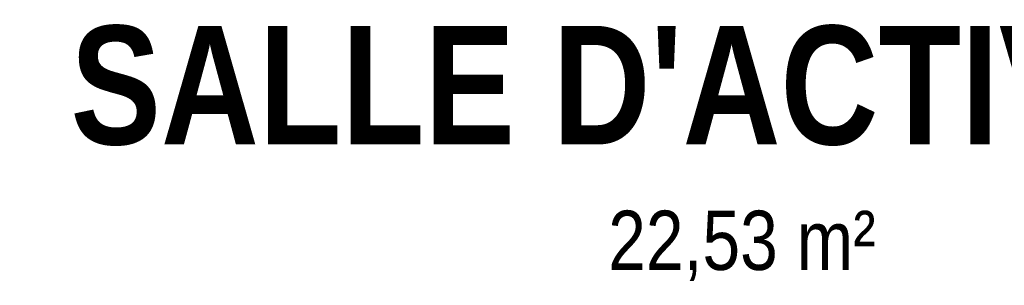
# Model space of a CAD drawing. Extents: x -6068 to 35118, y -17738 to 67348.
# Tile 79 of 243: x 183 to 351, y -272 to -227. Entities that reach past the tile are written whole.
import ezdxf
from ezdxf.enums import TextEntityAlignment as Align

# ---------------------------------------------------------------- set-up
doc = ezdxf.new("R2010")
doc.units = 0
doc.header["$LTSCALE"] = 15
doc.linetypes.add('Continua', pattern=[0])
doc.linetypes.add('Cui_CONTINU', pattern=[0])
doc.layers.add('PIS-fond de plan', color=7, linetype='Cui_CONTINU')
doc.layers.add('Pièce - Notes - NIVEAUX - Style par défaut', color=7, linetype='Continua', lineweight=0, true_color=0x000000)
doc.styles.add('Arial Narrow', font='ARIALN.TTF')
doc.styles.add('Arial Narrow Bold', font='ARIALNB.TTF')

# ---------------------------------------------------------------- blocks, each defined once
blk = doc.blocks.new('EDL_RDJ plan_2025 10 17')
at = {"layer": 'Pièce - Notes - NIVEAUX - Style par défaut', "color": 18, "true_color": 0x000000, "style": 'Arial Narrow Bold'}
blk.add_text("SALLE D'ACTIVITE 3", height=20.2055, dxfattribs=at).set_placement((320.88, -248.12), align=Align.CENTER)
at = {"layer": 'Pièce - Notes - NIVEAUX - Style par défaut', "color": 8, "true_color": 0x808080, "style": 'Arial Narrow'}
blk.add_text('22,53 m²', height=10.103, dxfattribs=at).set_placement((320.88, -259.43), align=Align.TOP_CENTER)

msp = doc.modelspace()

# ---------------------------------------------------------------- block references
at = {"layer": 'PIS-fond de plan'}
msp.add_blockref('EDL_RDJ plan_2025 10 17', (-14.33, 0), dxfattribs=at)

doc.saveas('drawing.dxf')
